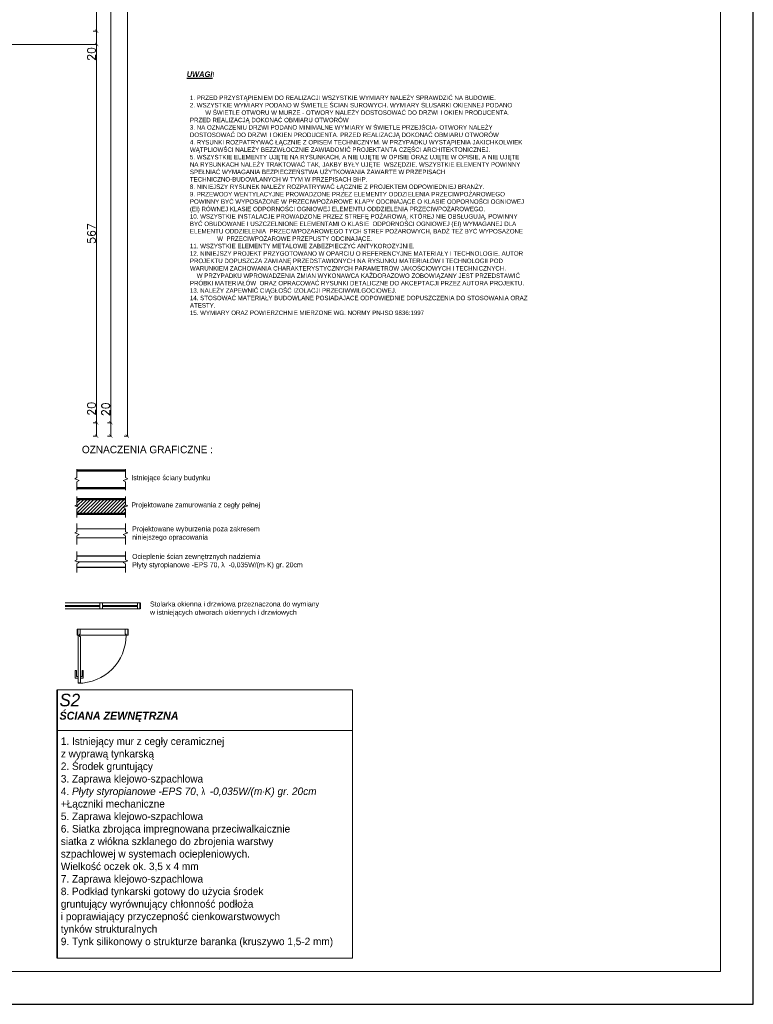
# Model space of a CAD drawing. Header units: millimetres. Extents: x -740 to 33545, y -26688 to 22494.
# Tile 232 of 256: x 11976 to 13075, y 8868 to 10344. Entities that reach past the tile are written whole.
import ezdxf
from ezdxf.lldxf.tags import DXFTag

# ---------------------------------------------------------------- set-up
doc = ezdxf.new("R2010")
doc.units = ezdxf.units.MM
doc.header["$MEASUREMENT"] = 0
doc.layers.get('Defpoints').update_dxf_attribs({"color": 252})
doc.layers.add('a3', color=252, linetype='Continuous', lineweight=30, plot=False)
for name, color, linetype, lineweight in [('A_istniejące ściany', 252, 'Continuous', 35), ('A_okna wymieniane', 252, 'Continuous', 15), ('k_wyburzenia widoczne', 252, 'PNEUMATIC2', 18), ('l. przekrojowa', 252, 'Continuous', 30), ('l.wypełnien', 252, 'Continuous', 5), ('l.wypełnień', 252, 'Continuous', 5), ('linia 009', 252, 'Continuous', 9), ('linia 04', 252, 'Continuous', 50), ('linia widokowa 020', 252, 'Continuous', 20), ('Nowe_820-G Rysunki Obrazki_Nr_pióra__1', 252, 'Continuous', 13), ('Nowe_820-G Rysunki Obrazki_Nr_pióra__23', 252, 'Continuous', 15), ('wymiarowanie', 252, 'Continuous', 9)]:
    doc.layers.add(name, color=color, linetype=linetype, lineweight=lineweight)
doc.layers.add('D-opis', color=252, linetype='Continuous')
doc.styles.add('styl2', font='simplex.shx')
doc.styles.add('STYL_AUTOMATYCZNY_33', font='txt', dxfattribs={"width": 0.9999})
doc.linetypes.add('BATTING', pattern='A,0.00254,-2.54,[134,ltypeshp.shx,S=2.54,R=0,X=-2.54,Y=0],-5.08,[134,ltypeshp.shx,S=2.54,R=180,X=2.54,Y=0],-2.54', length=10.16254)
tags = doc.linetypes.add('ICAD_ISO03W100', pattern=[30, 12, -18]).pattern_tags.tags
tags[6:7] = [DXFTag(74, 4), DXFTag(75, 0), DXFTag(340, '0'), DXFTag(46, 1.0), DXFTag(50, 0.0), DXFTag(44, 0.0), DXFTag(45, 0.0)]
tags[4:5] = [DXFTag(74, 4), DXFTag(75, 0), DXFTag(340, '0'), DXFTag(46, 1.0), DXFTag(50, 0.0), DXFTag(44, 0.0), DXFTag(45, 0.0)]
doc.linetypes.add('PNEUMATIC2', pattern='A,0.5,-0.25,["//",Standard,S=0.2,R=0,X=-0.1,Y=-0.1],-0.25', length=1)
doc.dimstyles.new('Skala 1-50', dxfattribs={"dimtxt": 12, "dimasz": 5, "dimexe": 1, "dimexo": 1, "dimgap": 1.5, "dimtad": 1, "dimdec": 1, "dimrnd": 0.5, "dimtxsty": 'styl2', "dimblk": 'ARCHTICK', "dimcen": 5, "dimadec": 0, "dimazin": 0, "dimtfac": 1, "dimtdec": 1, "dimtmove": 1, "dimatfit": 3, "dimldrblk": 'ARCHTICK', "dimfxl": 0, "dimlwd": -1, "dimlwe": -1, "dimarcsym": 0})

# ---------------------------------------------------------------- blocks, each defined once
blk = doc.blocks.new('_ArchTick')
at = {"color": 0, "linetype": 'ByBlock', "const_width": 0.15}
blk.add_lwpolyline([(-0.5, -0.5), (0.5, 0.5)], dxfattribs=at)
blk = doc.blocks.new('*D2127')
at = {"layer": 'Defpoints', "color": 0}
for p in [(11907.3, 10306.7), (11961.9, 9739.6), (12091.4, 9739.6)]:
    blk.add_point(p, dxfattribs=at)
at = {"layer": 'wymiarowanie', "color": 0}
for p, q in [((12086.4, 10306.7), (12092.4, 10306.7)), ((12091.4, 10306.7), (12091.4, 9739.6)), ((12086.4, 9739.6), (12092.4, 9739.6))]:
    blk.add_line(p, q, dxfattribs=at)
at = {"layer": 'wymiarowanie', "color": 0, "xscale": 5, "yscale": 5, "zscale": 5}
for p, rotation in [((12091.4, 10306.7), 90), ((12091.4, 9739.6), 270)]:
    blk.add_blockref('_ArchTick', p, dxfattribs=dict(at, rotation=rotation))
at = {"layer": 'wymiarowanie', "color": 0, "insert": (12083.6, 10023.2), "char_height": 12, "attachment_point": 5, "rotation": 90, "style": 'styl2'}
blk.add_mtext('567', dxfattribs=at)
blk = doc.blocks.new('*D2128')
at = {"layer": 'Defpoints', "color": 0}
for p in [(11961.9, 9739.6), (11959.8, 9719.6), (12091.4, 9719.6)]:
    blk.add_point(p, dxfattribs=at)
at = {"layer": 'wymiarowanie', "color": 0}
for p, q in [((12091.4, 9739.6), (12091.4, 9770.9)), ((12086.4, 9739.6), (12092.4, 9739.6)), ((12091.4, 9739.6), (12091.4, 9719.6)), ((12086.4, 9719.6), (12092.4, 9719.6))]:
    blk.add_line(p, q, dxfattribs=at)
at = {"layer": 'wymiarowanie', "color": 0, "xscale": 5, "yscale": 5, "zscale": 5}
for p, rotation in [((12091.4, 9739.6), 90), ((12091.4, 9719.6), 270)]:
    blk.add_blockref('_ArchTick', p, dxfattribs=dict(at, rotation=rotation))
at = {"layer": 'wymiarowanie', "color": 0, "insert": (12083.6, 9760.6), "char_height": 12, "attachment_point": 5, "rotation": 90, "style": 'styl2'}
blk.add_mtext('20', dxfattribs=at)
blk = doc.blocks.new('*D2130')
at = {"layer": 'Defpoints', "color": 0}
for p in [(11902.3, 10524.7), (11902.3, 10326.7), (12091.4, 10326.7)]:
    blk.add_point(p, dxfattribs=at)
at = {"layer": 'wymiarowanie', "color": 0}
for p, q in [((12086.4, 10524.7), (12092.4, 10524.7)), ((12091.4, 10524.7), (12091.4, 10326.7)), ((12086.4, 10326.7), (12092.4, 10326.7))]:
    blk.add_line(p, q, dxfattribs=at)
at = {"layer": 'wymiarowanie', "color": 0, "xscale": 5, "yscale": 5, "zscale": 5}
for p, rotation in [((12091.4, 10524.7), 90), ((12091.4, 10326.7), 270)]:
    blk.add_blockref('_ArchTick', p, dxfattribs=dict(at, rotation=rotation))
at = {"layer": 'wymiarowanie', "color": 0, "insert": (12083.6, 10425.7), "char_height": 12, "attachment_point": 5, "rotation": 90, "style": 'styl2'}
blk.add_mtext('198', dxfattribs=at)
blk = doc.blocks.new('*D2131')
at = {"layer": 'Defpoints', "color": 0}
for p in [(11902.3, 10326.7), (11907.3, 10306.7), (12091.4, 10306.7)]:
    blk.add_point(p, dxfattribs=at)
at = {"layer": 'wymiarowanie', "color": 0}
for p, q in [((12086.4, 10326.7), (12092.4, 10326.7)), ((12091.4, 10326.7), (12091.4, 10306.7)), ((12086.4, 10306.7), (12092.4, 10306.7))]:
    blk.add_line(p, q, dxfattribs=at)
at = {"layer": 'wymiarowanie', "color": 0, "xscale": 5, "yscale": 5, "zscale": 5}
for p, rotation in [((12091.4, 10326.7), 90), ((12091.4, 10306.7), 270)]:
    blk.add_blockref('_ArchTick', p, dxfattribs=dict(at, rotation=rotation))
at = {"layer": 'wymiarowanie', "color": 0, "insert": (12083.6, 10292.5), "char_height": 12, "attachment_point": 5, "rotation": 90, "style": 'styl2'}
blk.add_mtext('20', dxfattribs=at)
blk = doc.blocks.new('*D2133')
at = {"layer": 'Defpoints', "color": 0}
for p in [(12086.4, 11374.5), (12086.4, 9739.6), (12112.7, 9739.6)]:
    blk.add_point(p, dxfattribs=at)
at = {"layer": 'wymiarowanie', "color": 0}
for p, q in [((12107.7, 11374.5), (12113.7, 11374.5)), ((12112.7, 11374.5), (12112.7, 9739.6)), ((12107.7, 9739.6), (12113.7, 9739.6))]:
    blk.add_line(p, q, dxfattribs=at)
at = {"layer": 'wymiarowanie', "color": 0, "xscale": 5, "yscale": 5, "zscale": 5}
for p, rotation in [((12112.7, 11374.5), 90), ((12112.7, 9739.6), 270)]:
    blk.add_blockref('_ArchTick', p, dxfattribs=dict(at, rotation=rotation))
at = {"layer": 'wymiarowanie', "color": 0, "insert": (12104.9, 10557), "char_height": 12, "attachment_point": 5, "rotation": 90, "style": 'styl2'}
blk.add_mtext('1635', dxfattribs=at)
blk = doc.blocks.new('*D2134')
at = {"layer": 'Defpoints', "color": 0}
for p in [(12086.4, 9739.6), (12086.4, 9719.6), (12112.7, 9719.6)]:
    blk.add_point(p, dxfattribs=at)
at = {"layer": 'wymiarowanie', "color": 0}
for p, q in [((12112.7, 9739.6), (12112.7, 9770.2)), ((12107.7, 9739.6), (12113.7, 9739.6)), ((12112.7, 9739.6), (12112.7, 9719.6)), ((12107.7, 9719.6), (12113.7, 9719.6))]:
    blk.add_line(p, q, dxfattribs=at)
at = {"layer": 'wymiarowanie', "color": 0, "xscale": 5, "yscale": 5, "zscale": 5}
for p, rotation in [((12112.7, 9739.6), 90), ((12112.7, 9719.6), 270)]:
    blk.add_blockref('_ArchTick', p, dxfattribs=dict(at, rotation=rotation))
at = {"layer": 'wymiarowanie', "color": 0, "insert": (12104.9, 9759.9), "char_height": 12, "attachment_point": 5, "rotation": 90, "style": 'styl2'}
blk.add_mtext('20', dxfattribs=at)
blk = doc.blocks.new('*D2135')
at = {"layer": 'Defpoints', "color": 0}
for p in [(12107.7, 11394.5), (12137.4, 11394.5), (12107.7, 9719.6)]:
    blk.add_point(p, dxfattribs=at)
at = {"layer": 'wymiarowanie', "color": 0}
for p, q in [((12132.4, 11394.5), (12138.4, 11394.5)), ((12137.4, 9719.6), (12137.4, 11394.5)), ((12132.4, 9719.6), (12138.4, 9719.6))]:
    blk.add_line(p, q, dxfattribs=at)
at = {"layer": 'wymiarowanie', "color": 0, "xscale": 5, "yscale": 5, "zscale": 5}
for p, rotation in [((12137.4, 11394.5), 90), ((12137.4, 9719.6), 270)]:
    blk.add_blockref('_ArchTick', p, dxfattribs=dict(at, rotation=rotation))
at = {"layer": 'wymiarowanie', "color": 0, "insert": (12129.6, 10557), "char_height": 12, "attachment_point": 5, "rotation": 90, "style": 'styl2'}
blk.add_mtext('1675', dxfattribs=at)

msp = doc.modelspace()

# ---------------------------------------------------------------- hatches: boundary and pattern name
at = {"layer": 'l.wypełnień'}
h = msp.add_hatch(dxfattribs=at)
h.set_pattern_fill('LINE', color=256, scale=1.125, angle=45, style=0)
h.set_pattern_definition([(45, (-117340.1365, 11144.512), (-2.52569703, 2.52569703), [])])
h.paths.add_polyline_path([(12137.88, 9614.88), (12134.49, 9616.66), (12134.49, 9625.26), (12061.91, 9625.26), (12061.91, 9616.66), (12058.51, 9614.88), (12065.34, 9612.36), (12061.91, 9610.39), (12061.91, 9603.21), (12134.49, 9603.21), (12134.49, 9610.39), (12131.05, 9612.36)])

# ---------------------------------------------------------------- linework, layer by layer
at = {"layer": 'a3'}
msp.add_lwpolyline([(13075.31, 8867.94), (13075.31, 11837.94), (8325.31, 11837.94), (8325.31, 8867.94), (13075.31, 8867.94)], dxfattribs=at)
at = {"layer": 'A_istniejące ściany'}
msp.add_lwpolyline([(12156.61, 9460.84), (12156.61, 9469.73)], dxfattribs=at)
at = {"layer": 'A_okna wymieniane', "linetype": 'ICAD_ISO03W100', "ltscale": 0.3}
msp.add_lwpolyline([(12062.33, 9430.41), (12138.83, 9430.41), (12138.83, 9421.41), (12062.33, 9421.41)], close=True, dxfattribs=at)
at = {"layer": 'A_okna wymieniane', "lineweight": 9}
for points in [[(12066.87, 9422.89), (12065.73, 9422.89), (12065.73, 9421.41), (12063.08, 9421.41), (12063.08, 9430.41), (12066.87, 9430.41), (12066.87, 9422.89)], [(12134.33, 9422.89), (12135.47, 9422.89), (12135.47, 9421.41), (12138.12, 9421.41), (12138.12, 9430.41), (12134.33, 9430.41), (12134.33, 9422.89)], [(12065.73, 9420.97), (12063.64, 9420.97), (12063.64, 9349.15), (12064.77, 9349.16), (12064.9, 9350.02), (12067.04, 9350.02), (12067.04, 9419.25), (12065.73, 9419.25), (12065.73, 9420.97)]]:
    msp.add_lwpolyline(points, dxfattribs=at)
at = {"layer": 'A_okna wymieniane'}
for points in [[(12063.64, 9356.58), (12059.29, 9356.58), (12059.29, 9368.33), (12061.03, 9368.33), (12061.03, 9359.2), (12063.64, 9359.2)], [(12067.04, 9356.58), (12071.39, 9356.58), (12071.39, 9368.33), (12069.65, 9368.33), (12069.65, 9359.2), (12067.04, 9359.2)]]:
    msp.add_lwpolyline(points, dxfattribs=at)
at = {"layer": 'A_okna wymieniane', "linetype": 'ICAD_ISO03W100', "lineweight": 13, "ltscale": 0.3}
msp.add_arc((12063.64, 9420.98), 71.83, 269.94689, 359.99967, dxfattribs=at)
at = {"layer": 'k_wyburzenia widoczne', "ltscale": 20}
for p, q in [((12134.49, 9580.51), (12061.91, 9580.51)), ((12060.98, 9567.14), (12134.49, 9567.14))]:
    msp.add_line(p, q, dxfattribs=at)
at = {"layer": 'l. przekrojowa', "ltscale": 0.3}
for p, q in [((12134.47, 9539.72), (12061.91, 9539.72)), ((12134.47, 9522.84), (12061.91, 9522.84))]:
    msp.add_line(p, q, dxfattribs=at)
at = {"layer": 'l.wypełnien', "linetype": 'BATTING', "ltscale": 0.1}
msp.add_line((12061.91, 9531.28), (12134.45, 9531.28), dxfattribs=at)
at = {"layer": 'linia 009'}
for points in [[(12061.91, 9638.31), (12061.91, 9651.12), (12065.34, 9653.09), (12058.51, 9655.61), (12061.91, 9657.39), (12061.91, 9669.82)], [(12134.49, 9638.31), (12134.49, 9651.12), (12131.05, 9653.09), (12137.88, 9655.61), (12134.49, 9657.39), (12134.49, 9669.82)], [(12061.91, 9597.58), (12061.91, 9610.39), (12065.34, 9612.36), (12058.51, 9614.88), (12061.91, 9616.66), (12061.91, 9629.09)], [(12134.49, 9597.58), (12134.49, 9610.39), (12131.05, 9612.36), (12137.88, 9614.88), (12134.49, 9616.66), (12134.49, 9629.09)], [(12061.91, 9557.17), (12061.91, 9569.98), (12065.34, 9571.95), (12058.51, 9574.47), (12061.91, 9576.25), (12061.91, 9588.69)], [(12134.49, 9557.17), (12134.49, 9569.98), (12131.05, 9571.95), (12137.88, 9574.47), (12134.49, 9576.25), (12134.49, 9588.69)], [(12061.89, 9515.24), (12061.89, 9528.05), (12065.33, 9530.02), (12058.49, 9532.54), (12061.89, 9534.32), (12061.89, 9546.76)], [(12134.47, 9515.24), (12134.47, 9528.05), (12131.03, 9530.02), (12137.86, 9532.54), (12134.47, 9534.32), (12134.47, 9546.76)]]:
    msp.add_lwpolyline(points, dxfattribs=at)
at = {"layer": 'linia 04', "ltscale": 0.45}
for p, q in [((12134.49, 9668.24), (12061.91, 9668.24)), ((12061.91, 9641.69), (12134.49, 9641.69)), ((12134.49, 9625.26), (12061.91, 9625.26)), ((12061.91, 9603.21), (12134.49, 9603.21))]:
    msp.add_line(p, q, dxfattribs=at)
at = {"layer": 'Nowe_820-G Rysunki Obrazki_Nr_pióra__1', "linetype": 'Continuous', "lineweight": 13}
for points in [[(12044.21, 9469.73), (12096.28, 9469.73)], [(12096.28, 9460.84), (12044.21, 9460.84)], [(12100.09, 9469.73), (12152.8, 9469.73)], [(12152.8, 9460.84), (12100.09, 9460.84)]]:
    msp.add_lwpolyline(points, dxfattribs=at)
at = {"layer": 'Nowe_820-G Rysunki Obrazki_Nr_pióra__23', "linetype": 'Continuous', "lineweight": 15}
for points in [[(12096.28, 9465.92), (12044.21, 9465.92)], [(12044.21, 9464.01), (12096.28, 9464.01)], [(12100.09, 9469.73), (12096.28, 9469.73)], [(12096.28, 9469.73), (12096.28, 9460.84)], [(12096.28, 9464.01), (12096.28, 9465.92)], [(12096.28, 9460.84), (12100.09, 9460.84)], [(12100.09, 9460.84), (12100.09, 9469.73)], [(12152.8, 9465.92), (12100.09, 9465.92)], [(12100.09, 9465.92), (12100.09, 9464.01)], [(12100.09, 9464.01), (12152.8, 9464.01)], [(12156.61, 9469.73), (12152.8, 9469.73)], [(12152.8, 9469.73), (12152.8, 9460.84)], [(12152.8, 9464.01), (12152.8, 9465.92)], [(12152.8, 9460.84), (12156.61, 9460.84)]]:
    msp.add_lwpolyline(points, dxfattribs=at)
at = {"layer": 'wymiarowanie', "linetype": 'ICAD_ISO03W100', "ltscale": 0.2}
msp.add_line((11904.83, 10306.75), (12086.4, 10306.75), dxfattribs=at)
at = {"layer": 'wymiarowanie', "lineweight": 35}
msp.add_line((12032.06, 9339.19), (12032.06, 8936.97), dxfattribs=at)
at = {"layer": 'wymiarowanie'}
for points in [[(13026.2, 8917.05), (13026.2, 11788.83), (8374.42, 11788.83), (8374.42, 8917.05)], [(12032.06, 9339.19), (12474.56, 9339.19), (12474.56, 8936.97), (12032.06, 8936.97)], [(12032.06, 9339.19), (12474.56, 9339.19), (12474.56, 9278.25), (12032.06, 9278.25)]]:
    msp.add_lwpolyline(points, close=True, dxfattribs=at)

# ---------------------------------------------------------------- texts
at = {"layer": 'D-opis', "insert": (12226.41, 10083.57), "char_height": 6.66667, "width": 495.9325, "attachment_point": 4}
msp.add_mtext('{\\fCentury Gothic|b1|i1|c238|p34;\\H1.25000x;\\LUWAGI}{\\fCentury Gothic|b0|i0|c238|p34;\\H1.10000x;!}\\P\\pl4.71374,t10.590977;{\\fCentury Gothic|b0|i0|c238|p34;\\H1.10000x;\\C1;}\\P\\pt10.590977;{\\fCentury Gothic|b0|i1|c238|p34;\\H1.00000x;\\C7;}\\P\\pt10.590977;{\\fCentury Gothic|b0|i0|c238|p34;\\H1.00000x;1. PRZED PRZYSTĄPIENIEM DO REALIZACJI WSZYSTKIE WYMIARY NALEŻY SPRAWDZIĆ NA BUDOWIE.}\\P\\pt10.590977;{\\fCentury Gothic|b0|i0|c238|p34;\\H1.00000x;2. WSZYSTKIE WYMIARY PODANO W ŚWIETLE ŚCIAN SUROWYCH. WYMIARY ŚLUSARKI OKIENNEJ PODANO                    }{\\fCentury Gothic|b0|i0|c238|p34;\\H1.00000x;W ŚWIETLE OTWORU W MURZE - OTWORY NALEŻY DOSTOSOWAĆ DO DRZWI I OKIEN PRODUCENTA. PRZED }{\\fCentury Gothic|b0|i0|c238|p34;\\H1.00000x;REALIZACJĄ DOKONAĆ OBMIARU OTWORÓW}\\P\\pt10.590977;{\\fCentury Gothic|b0|i0|c238|p34;\\H1.00000x;3. NA OZNACZENIU DRZWI PODANO MINIMALNE WYMIARY W ŚWIETLE PRZEJŚCIA- OTWORY NALEŻY }{\\fCentury Gothic|b0|i0|c238|p34;\\H1.00000x;DOSTOSOWAĆ DO DRZWI I OKIEN PRODUCENTA. PRZED REALIZACJĄ DOKONAĆ OBMIARU OTWORÓW}\\P\\pt10.590977;{\\fCentury Gothic|b0|i0|c238|p34;\\H1.00000x;4. }{\\fCentury Gothic|b0|i0|c238|p34;\\H1.00000x;\\C7;RYSUNKI ROZPATRYWAĆ ŁĄCZNIE Z OPISEM TECHNICZNYM. W PRZYPADKU WYSTĄPIENIA JAKICHKOLWIEK }{\\fCentury Gothic|b0|i0|c238|p34;\\H1.00000x;\\C7;WĄTPLIOWŚCI NALEŻY BEZZWŁOCZNIE ZAWIADOMIĆ PROJEKTANTA CZĘŚCI ARCHITEKTONICZNEJ.}\\P\\pt10.590977;{\\fCentury Gothic|b0|i0|c238|p34;\\H1.00000x;5. WSZYSTKIE ELEMENTY UJĘTE NA RYSUNKACH, A NIE UJĘTE W OPISIE ORAZ UJĘTE W OPISIE, A NIE UJĘTE NA }{\\fCentury Gothic|b0|i0|c238|p34;\\H1.00000x;RYSUNKACH NALEŻY TRAKTOWAĆ TAK, JAKBY BYŁY UJĘTE  WSZĘDZIE. WSZYSTKIE ELEMENTY POWINNY SPEŁNIAĆ }{\\fCentury Gothic|b0|i0|c238|p34;\\H1.00000x;WYMAGANIA BEZPIECZEŃSTWA UŻYTKOWANIA ZAWARTE W PRZEPISACH TECHNICZNO-BUDOWLANYCH W TYM }{\\fCentury Gothic|b0|i0|c238|p34;\\H1.00000x;W PRZEPISACH BHP.}\\P\\pt10.590977;{\\fCentury Gothic|b0|i0|c238|p34;\\H1.00000x;8. NINIEJSZY RYSUNEK NALEŻY ROZPATRYWAĆ ŁĄCZNIE Z PROJEKTEM ODPOWIEDNIEJ BRANŻY.}\\P\\pt10.590977;{\\fCentury Gothic|b0|i0|c238|p34;\\H1.00000x;9. PRZEWODY WENTYLACYJNE PROWADZONE PRZEZ ELEMENTY ODDZIELENIA PRZECIWPOŻAROWEGO POWINNY }{\\fCentury Gothic|b0|i0|c238|p34;\\H1.00000x;BYĆ WYPOSAŻONE W PRZECIWPOŻAROWE KLAPY ODCINAJĄCE O KLASIE ODPORNOŚCI OGNIOWEJ (EI) }{\\fCentury Gothic|b0|i0|c238|p34;\\H1.00000x;RÓWNEJ KLASIE ODPORNOŚCI OGNIOWEJ ELEMENTU ODDZIELENIA PRZECIWPOŻAROWEGO.}\\P\\pt10.590977;{\\fCentury Gothic|b0|i0|c238|p34;\\H1.00000x;10. WSZYSTKIE INSTALACJE PROWADZONE PRZEZ STREFĘ POŻAROWĄ, KTÓREJ NIE OBSŁUGUJĄ, POWINNY BYĆ }{\\fCentury Gothic|b0|i0|c238|p34;\\H1.00000x;OBUDOWANE I USZCZELNIONE ELEMENTAMI O KLASIE  ODPORNOŚCI OGNIOWEJ (EI) WYMAGANEJ DLA }{\\fCentury Gothic|b0|i0|c238|p34;\\H1.00000x;ELEMENTU ODDZIELENIA  PRZECIWPOŻAROWEGO TYCH STREF POŻAROWYCH, BADŹ TEŻ BYĆ WYPOSAŻONE                    }{\\fCentury Gothic|b0|i0|c238|p34;\\H1.00000x;W  PRZECIWPOŻAROWE PRZEPUSTY ODCINAJĄCE.}\\P\\pt10.590977;{\\fCentury Gothic|b0|i0|c238|p34;\\H1.00000x;11. WSZYSTKIE ELEMENTY METALOWE ZABEZPIECZYĆ ANTYKOROZYJNIE.}\\P\\pt10.590977;{\\fCentury Gothic|b0|i0|c238|p34;\\H1.00000x;12. NINIEJSZY PROJEKT PRZYGOTOWANO W OPARCIU O REFERENCYJNE MATERIAŁY I TECHNOLOGIE. AUTOR }{\\fCentury Gothic|b0|i0|c238|p34;\\H1.00000x;PROJEKTU DOPUSZCZA ZAMIANĘ PRZEDSTAWIONYCH NA RYSUNKU MATERIAŁÓW I TECHNOLOGII POD }{\\fCentury Gothic|b0|i0|c238|p34;\\H1.00000x;WARUNKIEM ZACHOWANIA CHARAKTERYSTYCZNYCH PARAMETRÓW JAKOŚCIOWYCH I TECHNICZNYCH.                  }{\\fCentury Gothic|b0|i0|c238|p34;\\H1.00000x;W PRZYPADKU WPROWADZENIA ZMIAN WYKONAWCA KAŻDORAZOWO ZOBOWIĄZANY JEST PRZEDSTAWIĆ }{\\fCentury Gothic|b0|i0|c238|p34;\\H1.00000x;PRÓBKI MATERIAŁÓW  ORAZ OPRACOWAĆ RYSUNKI DETALICZNE DO AKCEPTACJI PRZEZ AUTORA PROJEKTU.}\\P\\pt10.590977;{\\fCentury Gothic|b0|i0|c238|p34;\\H1.00000x;13. NALEŻY ZAPEWNIĆ CIĄGŁOŚĆ IZOLACJI PRZECIWWILGOCIOWEJ.}\\P\\pt10.590977;{\\fCentury Gothic|b0|i0|c238|p34;\\H1.00000x;14. STOSOWAĆ MATERIAŁY BUDOWLANE POSIADAJACE ODPOWIEDNIE DOPUSZCZENIA DO STOSOWANIA ORAZ }{\\fCentury Gothic|b0|i0|c238|p34;\\H1.00000x;ATESTY.}\\P\\pt10.590977;{\\fCentury Gothic|b0|i0|c238|p34;\\H1.00000x;15. WYMIARY ORAZ POWIERZCHNIE MIERZONE WG. NORMY PN-ISO 9836:1997}', dxfattribs=at)
at = {"layer": 'linia widokowa 020', "attachment_point": 1}
for s, insert, char_height, width in [('{\\fCentury Gothic|b0|i0|c238|p34;OZNACZENIA GRAFICZNE :}', (12069.28, 9705.11), 11.25, 388.9027), ('{\\fCentury Gothic|b0|i0|c238|p34;\\C7;Istniejące ściany budynku}', (12143.38, 9661.04), 7.5, 403.45), ('{\\fCentury Gothic|b0|i0|c238|p34;Projektowane zamurowania z cegły pełnej}', (12143.38, 9620.31), 7.5, 403.45), ('{\\fCentury Gothic|b0|i0|c238|p34;Projektowane wyburzenia poza zakresem \\Pniniejszego opracowania}', (12144.58, 9584.37), 7.5, 403.45), ('{\\fCentury Gothic|b0|i0|c238|p34;Ocieplenie ścian zewnętrznych nadziemia\\PPłyty styropianowe -EPS 70, λ  -0,035W/(m·K) gr. 20cm     }', (12144.58, 9542.99), 7.5, 403.45), ('{\\fCentury Gothic|b0|i0|c238|p34;Stolarka okienna i drzwiowa przeznaczona do wymiany \\Pw istniejących otworach okiennych i drzwiowych   }', (12171.36, 9471.71), 7.5, 403.45)]:
    msp.add_mtext(s, dxfattribs=dict(at, insert=insert, char_height=char_height, width=width))
at = {"layer": 'Nowe_820-G Rysunki Obrazki_Nr_pióra__1', "linetype": 'Continuous', "lineweight": 13, "insert": (12097.29, 10205.25), "char_height": 168.8225, "attachment_point": 7, "style": 'STYL_AUTOMATYCZNY_33'}
msp.add_mtext('\\A1;{\\pql;\\fArial|b0|i0|c238|p0;\\W0.999900; }', dxfattribs=at)
at = {"layer": 'wymiarowanie', "attachment_point": 1}
for s, insert, char_height, width in [('0.26\\P', (12555.22, 9627.29), 0.175, 1.6097), ('{\\fCentury Gothic|b0|i1|c238|p34;S2}', (12035.73, 9333.46), 18.9, 252.2212), ('{\\fCentury Gothic|b1|i1|c238|p34;ŚCIANA ZEWNĘTRZNA}', (12035.73, 9306.5), 12, 252.2212), ('{\\fCentury Gothic|b0|i0|c238|p34;1. Istniejący mur z cegły ceramicznej}\\P{\\fCentury Gothic|b0|i0|c238|p34;z wyprawą tynkarską }\\P{\\fCentury Gothic|b0|i0|c238|p34;2. Środek gruntujący}\\P{\\fCentury Gothic|b0|i0|c238|p34;3. Zaprawa klejowo-szpachlowa}\\P{\\fCentury Gothic|b0|i0|c238|p34;4. }{\\fCentury Gothic|b0|i1|c0|p34;Płyty styropianowe -EPS 70}{\\fCentury Gothic|b0|i0|c238|p34;, }{\\fCentury Gothic|b0|i0|c238|p34;\\W0.60000x;λ }{\\fCentury Gothic|b0|i1|c0|p34; -0,035W/(m}{\\fArial|b0|i0|c0|p34;\\W0.60000x;·}{\\fCentury Gothic|b0|i1|c238|p34;K) gr. 20cm}\\P{\\fCentury Gothic|b0|i0|c238|p34;+Łączniki mechaniczne}\\P{\\fCentury Gothic|b0|i0|c238|p34;5. Zaprawa klejowo-szpachlowa}\\P{\\fCentury Gothic|b0|i0|c238|p34;6. Siatka zbrojąca impregnowana przeciwalkaicznie }\\P{\\fCentury Gothic|b0|i0|c238|p34;siatka z włókna szklanego do zbrojenia warstwy }\\P{\\fCentury Gothic|b0|i0|c238|p34;szpachlowej w systemach ociepleniowych. }\\P{\\fCentury Gothic|b0|i0|c238|p34;Wielkość oczek ok. 3,5 x 4 mm}\\P{\\fCentury Gothic|b0|i0|c238|p34;7. Zaprawa klejowo-szpachlowa}\\P{\\fCentury Gothic|b0|i0|c238|p34;8. Podkład tynkarski gotowy do użycia środek }\\P{\\fCentury Gothic|b0|i0|c238|p34;gruntujący wyrównujący chłonność podłoża }\\P{\\fCentury Gothic|b0|i0|c238|p34;i poprawiający przyczepność cienkowarstwowych }\\P{\\fCentury Gothic|b0|i0|c238|p34;tynków strukturalnych }\\P{\\fCentury Gothic|b0|i0|c238|p34;9. Tynk silikonowy o strukturze baranka (kruszywo 1,5-2 mm)}', (12037.7, 9267.9), 11.25, 932.2931)]:
    msp.add_mtext(s, dxfattribs=dict(at, insert=insert, char_height=char_height, width=width))

# ---------------------------------------------------------------- dimensions: what is measured, and where the dimension line sits
at = {"layer": 'wymiarowanie'}
for base, p1, p2, picture, middle in [((12137.4, 11394.5), (12107.69, 9719.58), (12107.69, 11394.5), '*D2135', (12129.6, 10557.04)), ((12112.69, 9739.58), (12086.4, 11374.5), (12086.4, 9739.58), '*D2133', (12104.89, 10557.04)), ((12091.4, 10326.75), (11902.33, 10524.75), (11902.33, 10326.75), '*D2130', (12083.6, 10425.75)), ((12091.4, 9739.58), (11907.33, 10306.75), (11961.91, 9739.58), '*D2127', (12083.6, 10023.17))]:
    dim = msp.add_linear_dim(base=base, p1=p1, p2=p2, angle=90, dimstyle='Skala 1-50', dxfattribs=at)
    dim.commit()
    dim.dimension.update_dxf_attribs({"geometry": picture, "text_midpoint": middle})
for base, p1, p2, picture, middle in [((12091.4, 10306.75), (11902.33, 10326.75), (11907.33, 10306.75), '*D2131', (12091.4, 10292.48)), ((12091.4, 9719.58), (11961.91, 9739.58), (11959.84, 9719.58), '*D2128', (12091.4, 9760.63)), ((12112.69, 9719.58), (12086.4, 9739.58), (12086.4, 9719.58), '*D2134', (12112.69, 9759.92))]:
    dim = msp.add_linear_dim(base=base, p1=p1, p2=p2, angle=90, dimstyle='Skala 1-50', dxfattribs=at)
    dim.commit()
    dim.dimension.update_dxf_attribs({"geometry": picture, "text_midpoint": middle, "dimtype": 160})

doc.saveas('drawing.dxf')
